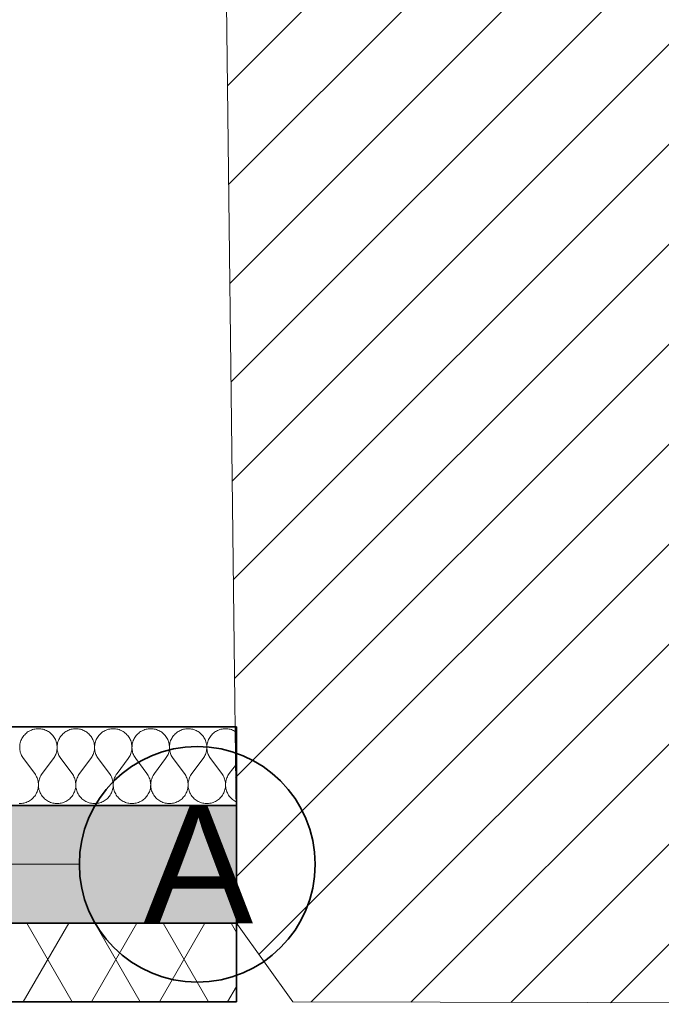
# Model space of a CAD drawing. Header units: millimetres. Extents: x 82175 to 237000, y 24756 to 471700.
# Tile 65 of 256: x 123315 to 124948, y 163272 to 165779. Entities that reach past the tile are written whole.
import ezdxf

# ---------------------------------------------------------------- set-up
doc = ezdxf.new("R2010")
doc.units = ezdxf.units.MM
doc.linetypes.add('Kropki i Kreski', pattern=[6.702778, 3.527778, -1.763889, 0, -1.411111])
for name, color, linetype in [('- A - ocieplenie', 8, 'Continuous'), ('Konstrukcja - Siatka mod', 8, 'Continuous'), ('Konstrukcja - Ściany zewnętrzne', 8, 'Continuous')]:
    doc.layers.add(name, color=color, linetype=linetype)
doc.styles.add('STYL_AUTOMATYCZNY_1', font='arial.ttf')

# ---------------------------------------------------------------- blocks, each defined once
blk = doc.blocks.new('*X15')
at = {"layer": '- A - ocieplenie', "linetype": 'Continuous', "lineweight": 13, "ltscale": 100}
for p, q in [((50480, 173483.3), (50478.5, 173480.7)), ((50481.7, 173485.8), (50480, 173483.3)), ((50483.5, 173488.2), (50481.7, 173485.8)), ((50485.5, 173490.5), (50483.5, 173488.2)), ((50487.6, 173492.6), (50485.5, 173490.5)), ((50489.9, 173494.6), (50487.6, 173492.6)), ((50492.2, 173496.5), (50489.9, 173494.6)), ((50494.7, 173498.2), (50492.2, 173496.5)), ((50497.3, 173499.7), (50494.7, 173498.2)), ((50500, 173501.1), (50497.3, 173499.7)), ((50502.8, 173502.3), (50500, 173501.1)), ((50505.6, 173503.3), (50502.8, 173502.3)), ((50508.5, 173504.2), (50505.6, 173503.3)), ((50511.4, 173504.9), (50508.5, 173504.2)), ((50514.4, 173505.3), (50511.4, 173504.9)), ((50517.4, 173505.6), (50514.4, 173505.3)), ((50520.4, 173505.7), (50517.4, 173505.6)), ((50523.4, 173505.6), (50520.4, 173505.7)), ((50526.4, 173505.3), (50523.4, 173505.6)), ((50529.4, 173504.9), (50526.4, 173505.3)), ((50532.3, 173504.2), (50529.4, 173504.9)), ((50535.2, 173503.3), (50532.3, 173504.2)), ((50538, 173502.3), (50535.2, 173503.3)), ((50540.8, 173501.1), (50538, 173502.3)), ((50543.5, 173499.7), (50540.8, 173501.1)), ((50546.1, 173498.2), (50543.5, 173499.7)), ((50548.6, 173496.5), (50546.1, 173498.2)), ((50550.9, 173494.6), (50548.6, 173496.5)), ((50553.2, 173492.6), (50550.9, 173494.6)), ((50555.3, 173490.5), (50553.2, 173492.6)), ((50557.3, 173488.2), (50555.3, 173490.5)), ((50559.1, 173485.8), (50557.3, 173488.2)), ((50560.8, 173483.3), (50559.1, 173485.8)), ((50562.3, 173480.7), (50560.8, 173483.3)), ((50575.3, 173483.3), (50573.7, 173480.7)), ((50576.9, 173485.8), (50575.3, 173483.3)), ((50578.8, 173488.2), (50576.9, 173485.8)), ((50580.7, 173490.5), (50578.8, 173488.2)), ((50582.9, 173492.6), (50580.7, 173490.5)), ((50585.1, 173494.6), (50582.9, 173492.6)), ((50587.5, 173496.5), (50585.1, 173494.6)), ((50590, 173498.2), (50587.5, 173496.5)), ((50592.6, 173499.7), (50590, 173498.2)), ((50595.2, 173501.1), (50592.6, 173499.7)), ((50598, 173502.3), (50595.2, 173501.1)), ((50600.8, 173503.3), (50598, 173502.3)), ((50603.7, 173504.2), (50600.8, 173503.3)), ((50606.7, 173504.9), (50603.7, 173504.2)), ((50609.6, 173505.3), (50606.7, 173504.9)), ((50612.6, 173505.6), (50609.6, 173505.3)), ((50615.6, 173505.7), (50612.6, 173505.6)), ((50618.6, 173505.6), (50615.6, 173505.7)), ((50621.6, 173505.3), (50618.6, 173505.6)), ((50624.6, 173504.9), (50621.6, 173505.3)), ((50627.6, 173504.2), (50624.6, 173504.9)), ((50630.5, 173503.3), (50627.6, 173504.2)), ((50633.3, 173502.3), (50630.5, 173503.3)), ((50636, 173501.1), (50633.3, 173502.3)), ((50638.7, 173499.7), (50636, 173501.1)), ((50641.3, 173498.2), (50638.7, 173499.7)), ((50643.8, 173496.5), (50641.3, 173498.2)), ((50646.2, 173494.6), (50643.8, 173496.5)), ((50648.4, 173492.6), (50646.2, 173494.6)), ((50650.5, 173490.5), (50648.4, 173492.6)), ((50652.5, 173488.2), (50650.5, 173490.5)), ((50654.3, 173485.8), (50652.5, 173488.2)), ((50656, 173483.3), (50654.3, 173485.8)), ((50657.5, 173480.7), (50656, 173483.3)), ((50670.5, 173483.3), (50669, 173480.7)), ((50672.2, 173485.8), (50670.5, 173483.3)), ((50674, 173488.2), (50672.2, 173485.8)), ((50676, 173490.5), (50674, 173488.2)), ((50678.1, 173492.6), (50676, 173490.5)), ((50680.3, 173494.6), (50678.1, 173492.6)), ((50682.7, 173496.5), (50680.3, 173494.6)), ((50685.2, 173498.2), (50682.7, 173496.5)), ((50687.8, 173499.7), (50685.2, 173498.2)), ((50690.5, 173501.1), (50687.8, 173499.7)), ((50693.2, 173502.3), (50690.5, 173501.1)), ((50696.1, 173503.3), (50693.2, 173502.3)), ((50699, 173504.2), (50696.1, 173503.3)), ((50701.9, 173504.9), (50699, 173504.2)), ((50704.9, 173505.3), (50701.9, 173504.9)), ((50707.9, 173505.6), (50704.9, 173505.3)), ((50710.9, 173505.7), (50707.9, 173505.6)), ((50713.9, 173505.6), (50710.9, 173505.7)), ((50716.9, 173505.3), (50713.9, 173505.6)), ((50719.9, 173504.9), (50716.9, 173505.3)), ((50722.8, 173504.2), (50719.9, 173504.9)), ((50725.7, 173503.3), (50722.8, 173504.2)), ((50728.5, 173502.3), (50725.7, 173503.3)), ((50731.3, 173501.1), (50728.5, 173502.3)), ((50734, 173499.7), (50731.3, 173501.1)), ((50736.5, 173498.2), (50734, 173499.7)), ((50739, 173496.5), (50736.5, 173498.2)), ((50741.4, 173494.6), (50739, 173496.5)), ((50743.7, 173492.6), (50741.4, 173494.6)), ((50745.8, 173490.5), (50743.7, 173492.6)), ((50747.8, 173488.2), (50745.8, 173490.5)), ((50749.6, 173485.8), (50747.8, 173488.2)), ((50751.3, 173483.3), (50749.6, 173485.8)), ((50752.8, 173480.7), (50751.3, 173483.3)), ((50765.7, 173483.3), (50764.2, 173480.7)), ((50767.4, 173485.8), (50765.7, 173483.3)), ((50769.2, 173488.2), (50767.4, 173485.8)), ((50771.2, 173490.5), (50769.2, 173488.2)), ((50773.3, 173492.6), (50771.2, 173490.5)), ((50775.6, 173494.6), (50773.3, 173492.6)), ((50778, 173496.5), (50775.6, 173494.6)), ((50780.4, 173498.2), (50778, 173496.5)), ((50783, 173499.7), (50780.4, 173498.2)), ((50785.7, 173501.1), (50783, 173499.7)), ((50788.5, 173502.3), (50785.7, 173501.1)), ((50791.3, 173503.3), (50788.5, 173502.3)), ((50794.2, 173504.2), (50791.3, 173503.3)), ((50797.1, 173504.9), (50794.2, 173504.2)), ((50800.1, 173505.3), (50797.1, 173504.9)), ((50803.1, 173505.6), (50800.1, 173505.3)), ((50806.1, 173505.7), (50803.1, 173505.6)), ((50809.1, 173505.6), (50806.1, 173505.7)), ((50812.1, 173505.3), (50809.1, 173505.6)), ((50815.1, 173504.9), (50812.1, 173505.3)), ((50818, 173504.2), (50815.1, 173504.9)), ((50820.9, 173503.3), (50818, 173504.2)), ((50823.8, 173502.3), (50820.9, 173503.3)), ((50826.5, 173501.1), (50823.8, 173502.3)), ((50829.2, 173499.7), (50826.5, 173501.1)), ((50831.8, 173498.2), (50829.2, 173499.7)), ((50834.3, 173496.5), (50831.8, 173498.2)), ((50836.6, 173494.6), (50834.3, 173496.5)), ((50838.9, 173492.6), (50836.6, 173494.6)), ((50841, 173490.5), (50838.9, 173492.6)), ((50843, 173488.2), (50841, 173490.5)), ((50844.8, 173485.8), (50843, 173488.2)), ((50846.5, 173483.3), (50844.8, 173485.8)), ((50848, 173480.7), (50846.5, 173483.3)), ((50861, 173483.3), (50859.5, 173480.7)), ((50862.6, 173485.8), (50861, 173483.3)), ((50864.5, 173488.2), (50862.6, 173485.8)), ((50866.5, 173490.5), (50864.5, 173488.2)), ((50868.6, 173492.6), (50866.5, 173490.5)), ((50870.8, 173494.6), (50868.6, 173492.6)), ((50873.2, 173496.5), (50870.8, 173494.6)), ((50875.7, 173498.2), (50873.2, 173496.5)), ((50878.3, 173499.7), (50875.7, 173498.2)), ((50880.9, 173501.1), (50878.3, 173499.7)), ((50883.7, 173502.3), (50880.9, 173501.1)), ((50886.5, 173503.3), (50883.7, 173502.3)), ((50889.4, 173504.2), (50886.5, 173503.3)), ((50892.4, 173504.9), (50889.4, 173504.2)), ((50895.3, 173505.3), (50892.4, 173504.9)), ((50898.3, 173505.6), (50895.3, 173505.3)), ((50901.4, 173505.7), (50898.3, 173505.6)), ((50904.4, 173505.6), (50901.4, 173505.7)), ((50907.4, 173505.3), (50904.4, 173505.6)), ((50910.3, 173504.9), (50907.4, 173505.3)), ((50913.3, 173504.2), (50910.3, 173504.9)), ((50916.2, 173503.3), (50913.3, 173504.2)), ((50919, 173502.3), (50916.2, 173503.3)), ((50921.8, 173501.1), (50919, 173502.3)), ((50924.4, 173499.7), (50921.8, 173501.1)), ((50927, 173498.2), (50924.4, 173499.7)), ((50929.5, 173496.5), (50927, 173498.2)), ((50931.9, 173494.6), (50929.5, 173496.5)), ((50934.1, 173492.6), (50931.9, 173494.6)), ((50936.2, 173490.5), (50934.1, 173492.6)), ((50938.2, 173488.2), (50936.2, 173490.5)), ((50940.1, 173485.8), (50938.2, 173488.2)), ((50941.7, 173483.3), (50940.1, 173485.8)), ((50943.3, 173480.7), (50941.7, 173483.3)), ((50956.2, 173483.3), (50954.7, 173480.7)), ((50957.9, 173485.8), (50956.2, 173483.3)), ((50959.7, 173488.2), (50957.9, 173485.8)), ((50961.7, 173490.5), (50959.7, 173488.2)), ((50963.8, 173492.6), (50961.7, 173490.5)), ((50966.1, 173494.6), (50963.8, 173492.6)), ((50968.4, 173496.5), (50966.1, 173494.6)), ((50970.9, 173498.2), (50968.4, 173496.5)), ((50973.5, 173499.7), (50970.9, 173498.2)), ((50976.2, 173501.1), (50973.5, 173499.7)), ((50978.9, 173502.3), (50976.2, 173501.1)), ((50981.8, 173503.3), (50978.9, 173502.3)), ((50984.7, 173504.2), (50981.8, 173503.3)), ((50987.6, 173504.9), (50984.7, 173504.2)), ((50990.6, 173505.3), (50987.6, 173504.9)), ((50993.6, 173505.6), (50990.6, 173505.3)), ((50996.6, 173505.7), (50993.6, 173505.6)), ((50999.6, 173505.6), (50996.6, 173505.7)), ((51002.6, 173505.3), (50999.6, 173505.6)), ((51005.6, 173504.9), (51002.6, 173505.3)), ((51008.5, 173504.2), (51005.6, 173504.9)), ((51011.4, 173503.3), (51008.5, 173504.2)), ((51014.2, 173502.3), (51011.4, 173503.3)), ((51017, 173501.1), (51014.2, 173502.3)), ((51019.7, 173499.7), (51017, 173501.1)), ((51022.3, 173498.2), (51019.7, 173499.7)), ((51024.2, 173496.9), (51022.3, 173498.2)), ((50473.1, 173463.6), (50472.8, 173460.6)), ((50472.8, 173460.6), (50472.8, 173457.6)), ((50472.8, 173457.6), (50472.9, 173454.6)), ((50473.5, 173466.6), (50473.1, 173463.6)), ((50474.2, 173469.5), (50473.5, 173466.6)), ((50475, 173472.4), (50474.2, 173469.5)), ((50476, 173475.3), (50475, 173472.4)), ((50477.2, 173478), (50476, 173475.3)), ((50478.5, 173480.7), (50477.2, 173478)), ((50563.6, 173478), (50562.3, 173480.7)), ((50564.8, 173475.3), (50563.6, 173478)), ((50565.8, 173472.4), (50564.8, 173475.3)), ((50566.6, 173469.5), (50565.8, 173472.4)), ((50567.3, 173466.6), (50566.6, 173469.5)), ((50567.7, 173463.6), (50567.3, 173466.6)), ((50568, 173460.6), (50567.7, 173463.6)), ((50567.9, 173454.6), (50568, 173457.6)), ((50568, 173457.6), (50568, 173460.6)), ((50568.1, 173460.6), (50568, 173457.6)), ((50568, 173457.6), (50568.2, 173454.6)), ((50568.3, 173463.6), (50568.1, 173460.6)), ((50568.8, 173466.6), (50568.3, 173463.6)), ((50569.4, 173469.5), (50568.8, 173466.6)), ((50570.2, 173472.4), (50569.4, 173469.5)), ((50571.2, 173475.3), (50570.2, 173472.4)), ((50572.4, 173478), (50571.2, 173475.3)), ((50573.7, 173480.7), (50572.4, 173478)), ((50658.9, 173478), (50657.5, 173480.7)), ((50660.1, 173475.3), (50658.9, 173478)), ((50661.1, 173472.4), (50660.1, 173475.3)), ((50661.9, 173469.5), (50661.1, 173472.4)), ((50662.5, 173466.6), (50661.9, 173469.5)), ((50662.9, 173463.6), (50662.5, 173466.6)), ((50663.2, 173460.6), (50662.9, 173463.6)), ((50663.1, 173454.6), (50663.3, 173457.6)), ((50663.3, 173457.6), (50663.2, 173460.6)), ((50663.6, 173463.6), (50663.3, 173460.6)), ((50663.3, 173460.6), (50663.3, 173457.6)), ((50663.3, 173457.6), (50663.4, 173454.6)), ((50664, 173466.6), (50663.6, 173463.6)), ((50664.6, 173469.5), (50664, 173466.6)), ((50665.5, 173472.4), (50664.6, 173469.5)), ((50666.5, 173475.3), (50665.5, 173472.4)), ((50667.6, 173478), (50666.5, 173475.3)), ((50669, 173480.7), (50667.6, 173478)), ((50754.1, 173478), (50752.8, 173480.7)), ((50755.3, 173475.3), (50754.1, 173478)), ((50756.3, 173472.4), (50755.3, 173475.3)), ((50757.1, 173469.5), (50756.3, 173472.4)), ((50757.7, 173466.6), (50757.1, 173469.5)), ((50758.2, 173463.6), (50757.7, 173466.6)), ((50758.4, 173460.6), (50758.2, 173463.6)), ((50758.5, 173457.6), (50758.4, 173460.6)), ((50758.4, 173454.6), (50758.5, 173457.6)), ((50758.6, 173460.6), (50758.5, 173457.6)), ((50758.5, 173457.6), (50758.6, 173454.6)), ((50758.8, 173463.6), (50758.6, 173460.6)), ((50759.3, 173466.6), (50758.8, 173463.6)), ((50759.9, 173469.5), (50759.3, 173466.6)), ((50760.7, 173472.4), (50759.9, 173469.5)), ((50761.7, 173475.3), (50760.7, 173472.4)), ((50762.9, 173478), (50761.7, 173475.3)), ((50764.2, 173480.7), (50762.9, 173478)), ((50849.4, 173478), (50848, 173480.7)), ((50850.5, 173475.3), (50849.4, 173478)), ((50851.5, 173472.4), (50850.5, 173475.3)), ((50852.3, 173469.5), (50851.5, 173472.4)), ((50853, 173466.6), (50852.3, 173469.5)), ((50853.4, 173463.6), (50853, 173466.6)), ((50853.7, 173460.6), (50853.4, 173463.6)), ((50853.6, 173454.6), (50853.7, 173457.6)), ((50853.7, 173457.6), (50853.7, 173460.6)), ((50853.8, 173460.6), (50853.7, 173457.6)), ((50853.7, 173457.6), (50853.9, 173454.6)), ((50854.1, 173463.6), (50853.8, 173460.6)), ((50854.5, 173466.6), (50854.1, 173463.6)), ((50855.1, 173469.5), (50854.5, 173466.6)), ((50855.9, 173472.4), (50855.1, 173469.5)), ((50856.9, 173475.3), (50855.9, 173472.4)), ((50858.1, 173478), (50856.9, 173475.3)), ((50859.5, 173480.7), (50858.1, 173478)), ((50944.6, 173478), (50943.3, 173480.7)), ((50945.8, 173475.3), (50944.6, 173478)), ((50946.8, 173472.4), (50945.8, 173475.3)), ((50947.6, 173469.5), (50946.8, 173472.4)), ((50948.2, 173466.6), (50947.6, 173469.5)), ((50948.7, 173463.6), (50948.2, 173466.6)), ((50948.9, 173460.6), (50948.7, 173463.6)), ((50948.8, 173454.6), (50949, 173457.6)), ((50949, 173457.6), (50948.9, 173460.6)), ((50949.3, 173463.6), (50949, 173460.6)), ((50949, 173460.6), (50949, 173457.6)), ((50949, 173457.6), (50949.1, 173454.6)), ((50949.7, 173466.6), (50949.3, 173463.6)), ((50950.4, 173469.5), (50949.7, 173466.6)), ((50951.2, 173472.4), (50950.4, 173469.5)), ((50952.2, 173475.3), (50951.2, 173472.4)), ((50953.3, 173478), (50952.2, 173475.3)), ((50954.7, 173480.7), (50953.3, 173478)), ((50472.9, 173454.6), (50473.2, 173451.6)), ((50473.2, 173451.6), (50473.7, 173448.6)), ((50473.7, 173448.6), (50474.4, 173445.7)), ((50474.4, 173445.7), (50475.3, 173442.8)), ((50475.3, 173442.8), (50476.4, 173440)), ((50476.4, 173440), (50477.6, 173437.2)), ((50477.6, 173437.2), (50479, 173434.6)), ((50479, 173434.6), (50480.6, 173432)), ((50560.2, 173432), (50561.8, 173434.6)), ((50561.8, 173434.6), (50563.2, 173437.2)), ((50563.2, 173437.2), (50564.4, 173440)), ((50564.4, 173440), (50565.5, 173442.8)), ((50565.5, 173442.8), (50566.4, 173445.7)), ((50566.4, 173445.7), (50567.1, 173448.6)), ((50567.1, 173448.6), (50567.6, 173451.6)), ((50567.6, 173451.6), (50567.9, 173454.6)), ((50568.2, 173454.6), (50568.5, 173451.6)), ((50568.5, 173451.6), (50569, 173448.6)), ((50569, 173448.6), (50569.7, 173445.7)), ((50569.7, 173445.7), (50570.5, 173442.8)), ((50570.5, 173442.8), (50571.6, 173440)), ((50571.6, 173440), (50572.8, 173437.2)), ((50572.8, 173437.2), (50574.2, 173434.6)), ((50574.2, 173434.6), (50575.8, 173432)), ((50655.5, 173432), (50657, 173434.6)), ((50657, 173434.6), (50658.4, 173437.2)), ((50658.4, 173437.2), (50659.7, 173440)), ((50659.7, 173440), (50660.7, 173442.8)), ((50660.7, 173442.8), (50661.6, 173445.7)), ((50661.6, 173445.7), (50662.3, 173448.6)), ((50662.3, 173448.6), (50662.8, 173451.6)), ((50662.8, 173451.6), (50663.1, 173454.6)), ((50663.4, 173454.6), (50663.7, 173451.6)), ((50663.7, 173451.6), (50664.2, 173448.6)), ((50664.2, 173448.6), (50664.9, 173445.7)), ((50664.9, 173445.7), (50665.8, 173442.8)), ((50665.8, 173442.8), (50666.8, 173440)), ((50666.8, 173440), (50668.1, 173437.2)), ((50668.1, 173437.2), (50669.5, 173434.6)), ((50669.5, 173434.6), (50671.1, 173432)), ((50750.7, 173432), (50752.3, 173434.6)), ((50752.3, 173434.6), (50753.7, 173437.2)), ((50753.7, 173437.2), (50754.9, 173440)), ((50754.9, 173440), (50756, 173442.8)), ((50756, 173442.8), (50756.8, 173445.7)), ((50756.8, 173445.7), (50757.5, 173448.6)), ((50757.5, 173448.6), (50758, 173451.6)), ((50758, 173451.6), (50758.4, 173454.6)), ((50758.6, 173454.6), (50758.9, 173451.6)), ((50758.9, 173451.6), (50759.5, 173448.6)), ((50759.5, 173448.6), (50760.1, 173445.7)), ((50760.1, 173445.7), (50761, 173442.8)), ((50761, 173442.8), (50762.1, 173440)), ((50762.1, 173440), (50763.3, 173437.2)), ((50763.3, 173437.2), (50764.7, 173434.6)), ((50764.7, 173434.6), (50766.3, 173432)), ((50845.9, 173432), (50847.5, 173434.6)), ((50847.5, 173434.6), (50848.9, 173437.2)), ((50848.9, 173437.2), (50850.2, 173440)), ((50850.2, 173440), (50851.2, 173442.8)), ((50851.2, 173442.8), (50852.1, 173445.7)), ((50852.1, 173445.7), (50852.8, 173448.6)), ((50852.8, 173448.6), (50853.3, 173451.6)), ((50853.3, 173451.6), (50853.6, 173454.6)), ((50853.9, 173454.6), (50854.2, 173451.6)), ((50854.2, 173451.6), (50854.7, 173448.6)), ((50854.7, 173448.6), (50855.4, 173445.7)), ((50855.4, 173445.7), (50856.3, 173442.8)), ((50856.3, 173442.8), (50857.3, 173440)), ((50857.3, 173440), (50858.6, 173437.2)), ((50858.6, 173437.2), (50860, 173434.6)), ((50860, 173434.6), (50861.5, 173432)), ((50941.2, 173432), (50942.7, 173434.6)), ((50942.7, 173434.6), (50944.2, 173437.2)), ((50944.2, 173437.2), (50945.4, 173440)), ((50945.4, 173440), (50946.4, 173442.8)), ((50946.4, 173442.8), (50947.3, 173445.7)), ((50947.3, 173445.7), (50948, 173448.6)), ((50948, 173448.6), (50948.5, 173451.6)), ((50948.5, 173451.6), (50948.8, 173454.6)), ((50949.1, 173454.6), (50949.4, 173451.6)), ((50949.4, 173451.6), (50949.9, 173448.6)), ((50949.9, 173448.6), (50950.6, 173445.7)), ((50950.6, 173445.7), (50951.5, 173442.8)), ((50951.5, 173442.8), (50952.6, 173440)), ((50952.6, 173440), (50953.8, 173437.2)), ((50953.8, 173437.2), (50955.2, 173434.6)), ((50955.2, 173434.6), (50956.8, 173432)), ((50480.6, 173432), (50482.3, 173429.5)), ((50510.9, 173391.4), (50482.3, 173429.5)), ((50529.9, 173391.4), (50558.5, 173429.5)), ((50558.5, 173429.5), (50560.2, 173432)), ((50575.8, 173432), (50577.5, 173429.5)), ((50606.1, 173391.4), (50577.5, 173429.5)), ((50625.2, 173391.4), (50653.7, 173429.5)), ((50653.7, 173429.5), (50655.5, 173432)), ((50671.1, 173432), (50672.8, 173429.5)), ((50701.4, 173391.4), (50672.8, 173429.5)), ((50720.4, 173391.4), (50749, 173429.5)), ((50749, 173429.5), (50750.7, 173432)), ((50766.3, 173432), (50768, 173429.5)), ((50796.6, 173391.4), (50768, 173429.5)), ((50815.6, 173391.4), (50844.2, 173429.5)), ((50844.2, 173429.5), (50845.9, 173432)), ((50861.5, 173432), (50863.3, 173429.5)), ((50891.8, 173391.4), (50863.3, 173429.5)), ((50910.9, 173391.4), (50939.4, 173429.5)), ((50939.4, 173429.5), (50941.2, 173432)), ((50956.8, 173432), (50958.5, 173429.5)), ((50987.1, 173391.4), (50958.5, 173429.5)), ((51006.1, 173391.4), (51024.2, 173415.5)), ((50512.6, 173388.9), (50510.9, 173391.4)), ((50514.2, 173386.3), (50512.6, 173388.9)), ((50515.6, 173383.6), (50514.2, 173386.3)), ((50516.9, 173380.8), (50515.6, 173383.6)), ((50525.2, 173383.6), (50523.9, 173380.8)), ((50526.6, 173386.3), (50525.2, 173383.6)), ((50528.2, 173388.9), (50526.6, 173386.3)), ((50529.9, 173391.4), (50528.2, 173388.9)), ((50607.9, 173388.9), (50606.1, 173391.4)), ((50609.5, 173386.3), (50607.9, 173388.9)), ((50610.9, 173383.6), (50609.5, 173386.3)), ((50612.1, 173380.8), (50610.9, 173383.6)), ((50620.4, 173383.6), (50619.2, 173380.8)), ((50621.8, 173386.3), (50620.4, 173383.6)), ((50623.4, 173388.9), (50621.8, 173386.3)), ((50625.2, 173391.4), (50623.4, 173388.9)), ((50703.1, 173388.9), (50701.4, 173391.4)), ((50704.7, 173386.3), (50703.1, 173388.9)), ((50706.1, 173383.6), (50704.7, 173386.3)), ((50707.4, 173380.8), (50706.1, 173383.6)), ((50715.6, 173383.6), (50714.4, 173380.8)), ((50717.1, 173386.3), (50715.6, 173383.6)), ((50718.6, 173388.9), (50717.1, 173386.3)), ((50720.4, 173391.4), (50718.6, 173388.9)), ((50798.3, 173388.9), (50796.6, 173391.4)), ((50799.9, 173386.3), (50798.3, 173388.9)), ((50801.4, 173383.6), (50799.9, 173386.3)), ((50802.6, 173380.8), (50801.4, 173383.6)), ((50810.9, 173383.6), (50809.6, 173380.8)), ((50812.3, 173386.3), (50810.9, 173383.6)), ((50813.9, 173388.9), (50812.3, 173386.3)), ((50815.6, 173391.4), (50813.9, 173388.9)), ((50893.6, 173388.9), (50891.8, 173391.4)), ((50895.2, 173386.3), (50893.6, 173388.9)), ((50896.6, 173383.6), (50895.2, 173386.3)), ((50897.8, 173380.8), (50896.6, 173383.6)), ((50906.1, 173383.6), (50904.9, 173380.8)), ((50907.5, 173386.3), (50906.1, 173383.6)), ((50909.1, 173388.9), (50907.5, 173386.3)), ((50910.9, 173391.4), (50909.1, 173388.9)), ((50988.8, 173388.9), (50987.1, 173391.4)), ((50990.4, 173386.3), (50988.8, 173388.9)), ((50991.8, 173383.6), (50990.4, 173386.3)), ((50993.1, 173380.8), (50991.8, 173383.6)), ((51001.4, 173383.6), (51000.1, 173380.8)), ((51002.8, 173386.3), (51001.4, 173383.6)), ((51004.4, 173388.9), (51002.8, 173386.3)), ((51006.1, 173391.4), (51004.4, 173388.9)), ((50517.9, 173377.9), (50516.9, 173380.8)), ((50518.8, 173375), (50517.9, 173377.9)), ((50519.5, 173372), (50518.8, 173375)), ((50520, 173369), (50519.5, 173372)), ((50519.5, 173353.8), (50520, 173356.8)), ((50520.3, 173366), (50520, 173369)), ((50520, 173356.8), (50520.3, 173359.9)), ((50520.4, 173362.9), (50520.3, 173366)), ((50520.3, 173359.9), (50520.4, 173362.9)), ((50520.5, 173366), (50520.4, 173362.9)), ((50520.4, 173362.9), (50520.5, 173359.9)), ((50520.8, 173369), (50520.5, 173366)), ((50520.5, 173359.9), (50520.8, 173356.8)), ((50521.3, 173372), (50520.8, 173369)), ((50520.8, 173356.8), (50521.3, 173353.8)), ((50522, 173375), (50521.3, 173372)), ((50522.9, 173377.9), (50522, 173375)), ((50523.9, 173380.8), (50522.9, 173377.9)), ((50613.2, 173377.9), (50612.1, 173380.8)), ((50614.1, 173375), (50613.2, 173377.9)), ((50614.7, 173372), (50614.1, 173375)), ((50615.2, 173369), (50614.7, 173372)), ((50614.8, 173353.8), (50615.3, 173356.8)), ((50615.5, 173366), (50615.2, 173369)), ((50615.3, 173356.8), (50615.5, 173359.9)), ((50615.6, 173362.9), (50615.5, 173366)), ((50615.5, 173359.9), (50615.6, 173362.9)), ((50615.7, 173366), (50615.6, 173362.9)), ((50615.6, 173362.9), (50615.7, 173359.9)), ((50616, 173369), (50615.7, 173366)), ((50615.7, 173359.9), (50616, 173356.8)), ((50616.5, 173372), (50616, 173369)), ((50616, 173356.8), (50616.5, 173353.8)), ((50617.2, 173375), (50616.5, 173372)), ((50618.1, 173377.9), (50617.2, 173375)), ((50619.2, 173380.8), (50618.1, 173377.9)), ((50708.4, 173377.9), (50707.4, 173380.8)), ((50709.3, 173375), (50708.4, 173377.9)), ((50710, 173372), (50709.3, 173375)), ((50710.5, 173369), (50710, 173372)), ((50710, 173353.8), (50710.5, 173356.8)), ((50710.8, 173366), (50710.5, 173369)), ((50710.5, 173356.8), (50710.8, 173359.9)), ((50710.9, 173362.9), (50710.8, 173366)), ((50710.8, 173359.9), (50710.9, 173362.9)), ((50711, 173366), (50710.9, 173362.9)), ((50710.9, 173362.9), (50711, 173359.9)), ((50711.3, 173369), (50711, 173366)), ((50711, 173359.9), (50711.3, 173356.8)), ((50711.8, 173372), (50711.3, 173369)), ((50711.3, 173356.8), (50711.7, 173353.8)), ((50712.5, 173375), (50711.8, 173372)), ((50713.3, 173377.9), (50712.5, 173375)), ((50714.4, 173380.8), (50713.3, 173377.9)), ((50803.7, 173377.9), (50802.6, 173380.8)), ((50804.5, 173375), (50803.7, 173377.9)), ((50805.2, 173372), (50804.5, 173375)), ((50805.7, 173369), (50805.2, 173372)), ((50805.3, 173353.8), (50805.7, 173356.8)), ((50806, 173366), (50805.7, 173369)), ((50805.7, 173356.8), (50806, 173359.9)), ((50806.1, 173362.9), (50806, 173366)), ((50806, 173359.9), (50806.1, 173362.9)), ((50806.2, 173366), (50806.1, 173362.9)), ((50806.1, 173362.9), (50806.2, 173359.9)), ((50806.5, 173369), (50806.2, 173366)), ((50806.2, 173359.9), (50806.5, 173356.8)), ((50807, 173372), (50806.5, 173369)), ((50806.5, 173356.8), (50807, 173353.8)), ((50807.7, 173375), (50807, 173372)), ((50808.6, 173377.9), (50807.7, 173375)), ((50809.6, 173380.8), (50808.6, 173377.9)), ((50898.9, 173377.9), (50897.8, 173380.8)), ((50899.8, 173375), (50898.9, 173377.9)), ((50900.5, 173372), (50899.8, 173375)), ((50901, 173369), (50900.5, 173372)), ((50900.5, 173353.8), (50901, 173356.8)), ((50901.2, 173366), (50901, 173369)), ((50901, 173356.8), (50901.3, 173359.9)), ((50901.4, 173362.9), (50901.2, 173366)), ((50901.3, 173359.9), (50901.4, 173362.9)), ((50901.5, 173366), (50901.4, 173362.9)), ((50901.4, 173362.9), (50901.4, 173359.9)), ((50901.4, 173359.9), (50901.7, 173356.8)), ((50901.8, 173369), (50901.5, 173366)), ((50901.7, 173356.8), (50902.2, 173353.8)), ((50902.2, 173372), (50901.8, 173369)), ((50902.9, 173375), (50902.2, 173372)), ((50903.8, 173377.9), (50902.9, 173375)), ((50904.9, 173380.8), (50903.8, 173377.9)), ((50994.1, 173377.9), (50993.1, 173380.8)), ((50995, 173375), (50994.1, 173377.9)), ((50995.7, 173372), (50995, 173375)), ((50996.2, 173369), (50995.7, 173372)), ((50995.7, 173353.8), (50996.2, 173356.8)), ((50996.5, 173366), (50996.2, 173369)), ((50996.2, 173356.8), (50996.5, 173359.9)), ((50996.6, 173362.9), (50996.5, 173366)), ((50996.5, 173359.9), (50996.6, 173362.9)), ((50996.7, 173366), (50996.6, 173362.9)), ((50996.6, 173362.9), (50996.7, 173359.9)), ((50997, 173369), (50996.7, 173366)), ((50996.7, 173359.9), (50997, 173356.8)), ((50997.5, 173372), (50997, 173369)), ((50997, 173356.8), (50997.5, 173353.8)), ((50998.2, 173375), (50997.5, 173372)), ((50999, 173377.9), (50998.2, 173375)), ((51000.1, 173380.8), (50999, 173377.9)), ((50507, 173329.8), (50509.1, 173332)), ((50509.1, 173332), (50511, 173334.4)), ((50511, 173334.4), (50512.7, 173336.9)), ((50512.7, 173336.9), (50514.3, 173339.5)), ((50514.3, 173339.5), (50515.7, 173342.2)), ((50515.7, 173342.2), (50516.9, 173345)), ((50516.9, 173345), (50518, 173347.9)), ((50518, 173347.9), (50518.9, 173350.8)), ((50518.9, 173350.8), (50519.5, 173353.8)), ((50521.3, 173353.8), (50521.9, 173350.8)), ((50521.9, 173350.8), (50522.8, 173347.9)), ((50522.8, 173347.9), (50523.9, 173345)), ((50523.9, 173345), (50525.1, 173342.2)), ((50525.1, 173342.2), (50526.5, 173339.5)), ((50526.5, 173339.5), (50528.1, 173336.9)), ((50528.1, 173336.9), (50529.8, 173334.4)), ((50529.8, 173334.4), (50531.7, 173332)), ((50531.7, 173332), (50533.8, 173329.8)), ((50602.3, 173329.8), (50604.3, 173332)), ((50604.3, 173332), (50606.2, 173334.4)), ((50606.2, 173334.4), (50608, 173336.9)), ((50608, 173336.9), (50609.5, 173339.5)), ((50609.5, 173339.5), (50610.9, 173342.2)), ((50610.9, 173342.2), (50612.2, 173345)), ((50612.2, 173345), (50613.2, 173347.9)), ((50613.2, 173347.9), (50614.1, 173350.8)), ((50614.1, 173350.8), (50614.8, 173353.8)), ((50616.5, 173353.8), (50617.2, 173350.8)), ((50617.2, 173350.8), (50618, 173347.9)), ((50618, 173347.9), (50619.1, 173345)), ((50619.1, 173345), (50620.3, 173342.2)), ((50620.3, 173342.2), (50621.7, 173339.5)), ((50621.7, 173339.5), (50623.3, 173336.9)), ((50623.3, 173336.9), (50625.1, 173334.4)), ((50625.1, 173334.4), (50627, 173332)), ((50627, 173332), (50629, 173329.8)), ((50697.5, 173329.8), (50699.5, 173332)), ((50699.5, 173332), (50701.4, 173334.4)), ((50701.4, 173334.4), (50703.2, 173336.9)), ((50703.2, 173336.9), (50704.8, 173339.5)), ((50704.8, 173339.5), (50706.2, 173342.2)), ((50706.2, 173342.2), (50707.4, 173345)), ((50707.4, 173345), (50708.5, 173347.9)), ((50708.5, 173347.9), (50709.3, 173350.8)), ((50709.3, 173350.8), (50710, 173353.8)), ((50711.7, 173353.8), (50712.4, 173350.8)), ((50712.4, 173350.8), (50713.3, 173347.9)), ((50713.3, 173347.9), (50714.3, 173345)), ((50714.3, 173345), (50715.6, 173342.2)), ((50715.6, 173342.2), (50717, 173339.5)), ((50717, 173339.5), (50718.6, 173336.9)), ((50718.6, 173336.9), (50720.3, 173334.4)), ((50720.3, 173334.4), (50722.2, 173332)), ((50722.2, 173332), (50724.3, 173329.8)), ((50792.7, 173329.8), (50794.8, 173332)), ((50794.8, 173332), (50796.7, 173334.4)), ((50796.7, 173334.4), (50798.4, 173336.9)), ((50798.4, 173336.9), (50800, 173339.5)), ((50800, 173339.5), (50801.4, 173342.2)), ((50801.4, 173342.2), (50802.7, 173345)), ((50802.7, 173345), (50803.7, 173347.9)), ((50803.7, 173347.9), (50804.6, 173350.8)), ((50804.6, 173350.8), (50805.3, 173353.8)), ((50807, 173353.8), (50807.7, 173350.8)), ((50807.7, 173350.8), (50808.5, 173347.9)), ((50808.5, 173347.9), (50809.6, 173345)), ((50809.6, 173345), (50810.8, 173342.2)), ((50810.8, 173342.2), (50812.2, 173339.5)), ((50812.2, 173339.5), (50813.8, 173336.9)), ((50813.8, 173336.9), (50815.5, 173334.4)), ((50815.5, 173334.4), (50817.4, 173332)), ((50817.4, 173332), (50819.5, 173329.8)), ((50888, 173329.8), (50890, 173332)), ((50890, 173332), (50891.9, 173334.4)), ((50891.9, 173334.4), (50893.7, 173336.9)), ((50893.7, 173336.9), (50895.3, 173339.5)), ((50895.3, 173339.5), (50896.7, 173342.2)), ((50896.7, 173342.2), (50897.9, 173345)), ((50897.9, 173345), (50898.9, 173347.9)), ((50898.9, 173347.9), (50899.8, 173350.8)), ((50899.8, 173350.8), (50900.5, 173353.8)), ((50902.2, 173353.8), (50902.9, 173350.8)), ((50902.9, 173350.8), (50903.8, 173347.9)), ((50903.8, 173347.9), (50904.8, 173345)), ((50904.8, 173345), (50906, 173342.2)), ((50906, 173342.2), (50907.5, 173339.5)), ((50907.5, 173339.5), (50909, 173336.9)), ((50909, 173336.9), (50910.8, 173334.4)), ((50910.8, 173334.4), (50912.7, 173332)), ((50912.7, 173332), (50914.7, 173329.8)), ((50983.2, 173329.8), (50985.3, 173332)), ((50985.3, 173332), (50987.2, 173334.4)), ((50987.2, 173334.4), (50988.9, 173336.9)), ((50988.9, 173336.9), (50990.5, 173339.5)), ((50990.5, 173339.5), (50991.9, 173342.2)), ((50991.9, 173342.2), (50993.1, 173345)), ((50993.1, 173345), (50994.2, 173347.9)), ((50994.2, 173347.9), (50995.1, 173350.8)), ((50995.1, 173350.8), (50995.7, 173353.8)), ((50997.5, 173353.8), (50998.1, 173350.8)), ((50998.1, 173350.8), (50999, 173347.9)), ((50999, 173347.9), (51000, 173345)), ((51000, 173345), (51001.3, 173342.2)), ((51001.3, 173342.2), (51002.7, 173339.5)), ((51002.7, 173339.5), (51004.3, 173336.9)), ((51004.3, 173336.9), (51006, 173334.4)), ((51006, 173334.4), (51007.9, 173332)), ((51007.9, 173332), (51010, 173329.8)), ((50471.3, 173315.3), (50474.3, 173315.3)), ((50474.3, 173315.3), (50477.4, 173315.5)), ((50477.4, 173315.5), (50480.4, 173315.8)), ((50480.4, 173315.8), (50483.4, 173316.4)), ((50483.4, 173316.4), (50486.3, 173317.2)), ((50486.3, 173317.2), (50489.2, 173318.2)), ((50489.2, 173318.2), (50492.1, 173319.3)), ((50492.1, 173319.3), (50494.8, 173320.6)), ((50494.8, 173320.6), (50497.5, 173322.1)), ((50497.5, 173322.1), (50500.1, 173323.8)), ((50500.1, 173323.8), (50502.5, 173325.6)), ((50502.5, 173325.6), (50504.8, 173327.6)), ((50504.8, 173327.6), (50507, 173329.8)), ((50533.8, 173329.8), (50536, 173327.6)), ((50536, 173327.6), (50538.3, 173325.6)), ((50538.3, 173325.6), (50540.8, 173323.8)), ((50540.8, 173323.8), (50543.3, 173322.1)), ((50543.3, 173322.1), (50546, 173320.6)), ((50546, 173320.6), (50548.7, 173319.3)), ((50548.7, 173319.3), (50551.6, 173318.2)), ((50551.6, 173318.2), (50554.5, 173317.2)), ((50554.5, 173317.2), (50557.4, 173316.4)), ((50557.4, 173316.4), (50560.4, 173315.8)), ((50560.4, 173315.8), (50563.4, 173315.5)), ((50563.4, 173315.5), (50566.5, 173315.3)), ((50566.5, 173315.3), (50569.5, 173315.3)), ((50569.5, 173315.3), (50572.6, 173315.5)), ((50572.6, 173315.5), (50575.6, 173315.8)), ((50575.6, 173315.8), (50578.6, 173316.4)), ((50578.6, 173316.4), (50581.6, 173317.2)), ((50581.6, 173317.2), (50584.5, 173318.2)), ((50584.5, 173318.2), (50587.3, 173319.3)), ((50587.3, 173319.3), (50590.1, 173320.6)), ((50590.1, 173320.6), (50592.7, 173322.1)), ((50592.7, 173322.1), (50595.3, 173323.8)), ((50595.3, 173323.8), (50597.7, 173325.6)), ((50597.7, 173325.6), (50600.1, 173327.6)), ((50600.1, 173327.6), (50602.3, 173329.8)), ((50629, 173329.8), (50631.2, 173327.6)), ((50631.2, 173327.6), (50633.5, 173325.6)), ((50633.5, 173325.6), (50636, 173323.8)), ((50636, 173323.8), (50638.5, 173322.1)), ((50638.5, 173322.1), (50641.2, 173320.6)), ((50641.2, 173320.6), (50644, 173319.3)), ((50644, 173319.3), (50646.8, 173318.2)), ((50646.8, 173318.2), (50649.7, 173317.2)), ((50649.7, 173317.2), (50652.7, 173316.4)), ((50652.7, 173316.4), (50655.6, 173315.8)), ((50655.6, 173315.8), (50658.7, 173315.5)), ((50658.7, 173315.5), (50661.7, 173315.3)), ((50661.7, 173315.3), (50664.8, 173315.3)), ((50664.8, 173315.3), (50667.8, 173315.5)), ((50667.8, 173315.5), (50670.9, 173315.8)), ((50670.9, 173315.8), (50673.9, 173316.4)), ((50673.9, 173316.4), (50676.8, 173317.2)), ((50676.8, 173317.2), (50679.7, 173318.2)), ((50679.7, 173318.2), (50682.6, 173319.3)), ((50682.6, 173319.3), (50685.3, 173320.6)), ((50685.3, 173320.6), (50688, 173322.1)), ((50688, 173322.1), (50690.5, 173323.8)), ((50690.5, 173323.8), (50693, 173325.6)), ((50693, 173325.6), (50695.3, 173327.6)), ((50695.3, 173327.6), (50697.5, 173329.8)), ((50724.3, 173329.8), (50726.5, 173327.6)), ((50726.5, 173327.6), (50728.8, 173325.6)), ((50728.8, 173325.6), (50731.2, 173323.8)), ((50731.2, 173323.8), (50733.8, 173322.1)), ((50733.8, 173322.1), (50736.4, 173320.6)), ((50736.4, 173320.6), (50739.2, 173319.3)), ((50739.2, 173319.3), (50742, 173318.2)), ((50742, 173318.2), (50744.9, 173317.2)), ((50744.9, 173317.2), (50747.9, 173316.4)), ((50747.9, 173316.4), (50750.9, 173315.8)), ((50750.9, 173315.8), (50753.9, 173315.5)), ((50753.9, 173315.5), (50757, 173315.3)), ((50757, 173315.3), (50760, 173315.3)), ((50760, 173315.3), (50763.1, 173315.5)), ((50763.1, 173315.5), (50766.1, 173315.8)), ((50766.1, 173315.8), (50769.1, 173316.4)), ((50769.1, 173316.4), (50772.1, 173317.2)), ((50772.1, 173317.2), (50775, 173318.2)), ((50775, 173318.2), (50777.8, 173319.3)), ((50777.8, 173319.3), (50780.5, 173320.6)), ((50780.5, 173320.6), (50783.2, 173322.1)), ((50783.2, 173322.1), (50785.8, 173323.8)), ((50785.8, 173323.8), (50788.2, 173325.6)), ((50788.2, 173325.6), (50790.5, 173327.6)), ((50790.5, 173327.6), (50792.7, 173329.8)), ((50819.5, 173329.8), (50821.7, 173327.6)), ((50821.7, 173327.6), (50824, 173325.6)), ((50824, 173325.6), (50826.5, 173323.8)), ((50826.5, 173323.8), (50829, 173322.1)), ((50829, 173322.1), (50831.7, 173320.6)), ((50831.7, 173320.6), (50834.4, 173319.3)), ((50834.4, 173319.3), (50837.3, 173318.2)), ((50837.3, 173318.2), (50840.2, 173317.2)), ((50840.2, 173317.2), (50843.1, 173316.4)), ((50843.1, 173316.4), (50846.1, 173315.8)), ((50846.1, 173315.8), (50849.2, 173315.5)), ((50849.2, 173315.5), (50852.2, 173315.3)), ((50852.2, 173315.3), (50855.3, 173315.3)), ((50855.3, 173315.3), (50858.3, 173315.5)), ((50858.3, 173315.5), (50861.3, 173315.8)), ((50861.3, 173315.8), (50864.3, 173316.4)), ((50864.3, 173316.4), (50867.3, 173317.2)), ((50867.3, 173317.2), (50870.2, 173318.2)), ((50870.2, 173318.2), (50873, 173319.3)), ((50873, 173319.3), (50875.8, 173320.6)), ((50875.8, 173320.6), (50878.4, 173322.1)), ((50878.4, 173322.1), (50881, 173323.8)), ((50881, 173323.8), (50883.5, 173325.6)), ((50883.5, 173325.6), (50885.8, 173327.6)), ((50885.8, 173327.6), (50888, 173329.8)), ((50914.7, 173329.8), (50916.9, 173327.6)), ((50916.9, 173327.6), (50919.3, 173325.6)), ((50919.3, 173325.6), (50921.7, 173323.8)), ((50921.7, 173323.8), (50924.3, 173322.1)), ((50924.3, 173322.1), (50926.9, 173320.6)), ((50926.9, 173320.6), (50929.7, 173319.3)), ((50929.7, 173319.3), (50932.5, 173318.2)), ((50932.5, 173318.2), (50935.4, 173317.2)), ((50935.4, 173317.2), (50938.4, 173316.4)), ((50938.4, 173316.4), (50941.4, 173315.8)), ((50941.4, 173315.8), (50944.4, 173315.5)), ((50944.4, 173315.5), (50947.4, 173315.3)), ((50947.4, 173315.3), (50950.5, 173315.3)), ((50950.5, 173315.3), (50953.5, 173315.5)), ((50953.5, 173315.5), (50956.6, 173315.8)), ((50956.6, 173315.8), (50959.6, 173316.4)), ((50959.6, 173316.4), (50962.5, 173317.2)), ((50962.5, 173317.2), (50965.4, 173318.2)), ((50965.4, 173318.2), (50968.3, 173319.3)), ((50968.3, 173319.3), (50971, 173320.6)), ((50971, 173320.6), (50973.7, 173322.1)), ((50973.7, 173322.1), (50976.2, 173323.8)), ((50976.2, 173323.8), (50978.7, 173325.6)), ((50978.7, 173325.6), (50981, 173327.6)), ((50981, 173327.6), (50983.2, 173329.8)), ((51010, 173329.8), (51012.2, 173327.6)), ((51012.2, 173327.6), (51014.5, 173325.6)), ((51014.5, 173325.6), (51016.9, 173323.8)), ((51016.9, 173323.8), (51019.5, 173322.1)), ((51019.5, 173322.1), (51022.2, 173320.6)), ((51022.2, 173320.6), (51024.2, 173319.7))]:
    blk.add_line(p, q, dxfattribs=at)

msp = doc.modelspace()

# ---------------------------------------------------------------- hatches: boundary and pattern name
at = {"layer": '- A - ocieplenie', "linetype": 'Continuous', "lineweight": 13}
h = msp.add_hatch(dxfattribs=at)
h.set_pattern_fill('Izolacja_miękka_0005', color=8, style=0, pattern_type=2)
h.set_pattern_definition([(60, (-135208.59, 452586.62), (-129.90381, 75), []), (120, (-135208.59, 452586.62), (129.90381, 75), [])])
h.paths.add_polyline_path([(122330, 163278.9), (123866.6, 163278.9), (123866.6, 163478.9), (122130, 163478.9)])
at = {"linetype": 'Continuous', "lineweight": 15}
h = msp.add_hatch(dxfattribs=at)
h.set_pattern_fill('Bloczki_ceramiczne_0005', color=8, style=0, pattern_type=2)
h.set_pattern_definition([(45, (-135208.59, 452586.62), (-127.27922, 127.27922), [])])
h.paths.add_polyline_path([(123678.8, 179463.9), (123869, 163475.6), (124009.9, 163278.5), (126631.9, 163272.5), (126631.9, 179447.6)])
at = {"layer": 'Konstrukcja - Ściany zewnętrzne', "linetype": 'Continuous', "lineweight": 13}
msp.add_hatch(color=8, dxfattribs=at).paths.add_polyline_path([(122660, 163478.9), (123866.6, 163478.9), (123866.6, 163778.9), (122660, 163778.9)])

# ---------------------------------------------------------------- linework, layer by layer
at = {"layer": '- A - ocieplenie', "color": 8, "linetype": 'Continuous', "lineweight": 35, "ltscale": 100, "flags": 128}
for points in [[(123866.6, 163978.9), (122860, 163978.9)], [(123866.6, 163778.9), (123866.6, 163978.9)], [(122860, 163778.9), (123866.6, 163778.9)], [(123866.6, 163478.9), (122130, 163478.9)], [(123866.6, 163278.9), (123866.6, 163478.9)], [(122330, 163278.9), (123866.6, 163278.9)]]:
    msp.add_lwpolyline(points, dxfattribs=at)
at = {"color": 8, "linetype": 'Continuous', "lineweight": 13, "ltscale": 100, "flags": 128}
msp.add_lwpolyline([(123678.8, 179463.9), (123869, 163475.6), (124009.9, 163278.5), (126631.9, 163272.5), (126631.9, 179447.6)], close=True, dxfattribs=at)
at = {"layer": 'Konstrukcja - Siatka mod', "color": 8, "linetype": 'Kropki i Kreski', "lineweight": 13, "ltscale": 100}
msp.add_line((122467, 163628.9), (123467, 163628.9), dxfattribs=at)
at = {"layer": 'Konstrukcja - Siatka mod', "color": 8, "linetype": 'Continuous', "lineweight": 35, "ltscale": 100}
msp.add_circle((123767, 163628.9), 300, dxfattribs=at)
at = {"layer": 'Konstrukcja - Ściany zewnętrzne', "color": 8, "linetype": 'Continuous', "lineweight": 35, "ltscale": 100, "flags": 128}
for points in [[(123866.6, 163778.9), (122660, 163778.9)], [(123866.6, 163478.9), (123866.6, 163778.9)], [(122660, 163478.9), (123866.6, 163478.9)]]:
    msp.add_lwpolyline(points, dxfattribs=at)

# ---------------------------------------------------------------- block references
at = {"color": 8, "linetype": 'Continuous', "lineweight": 20, "ltscale": 100}
msp.add_blockref('*X15', (72842.4, -9531.6), dxfattribs=at)

# ---------------------------------------------------------------- texts
at = {"layer": 'Konstrukcja - Siatka mod', "color": 8, "linetype": 'Continuous', "lineweight": 13, "insert": (123629.8, 163778.9), "char_height": 300, "attachment_point": 1, "style": 'STYL_AUTOMATYCZNY_1'}
msp.add_mtext('\\A1;{\\pql;\\pt0;\\fArial|b0|i0|c238|p0;\\W1.000000;A}', dxfattribs=at)

doc.saveas('drawing.dxf')
